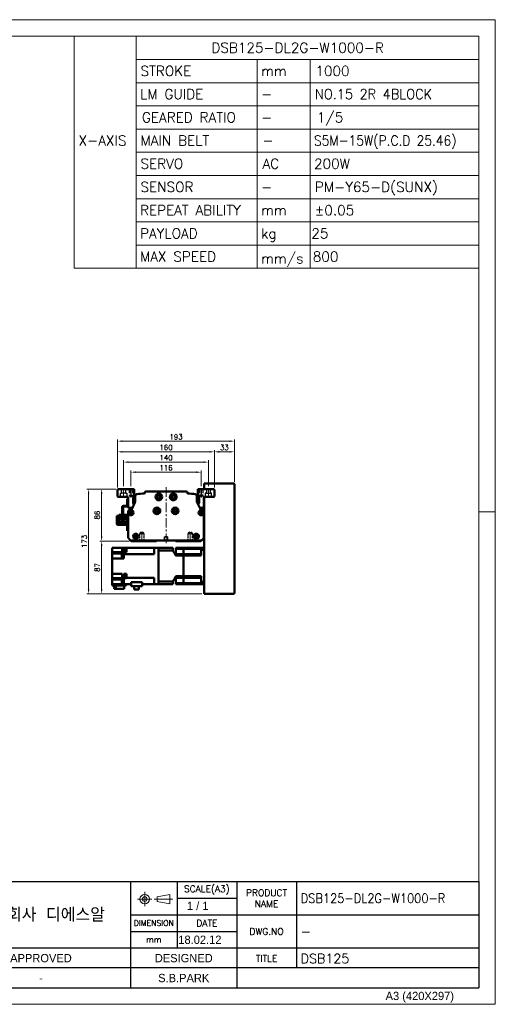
# Model space of a CAD drawing. Header units: millimetres. Extents: x 46891 to 50846, y 6223 to 10155.
# Tile 4 of 4: x 50061 to 50846, y 8529 to 10155. Entities that reach past the tile are written whole.
import ezdxf
from ezdxf.enums import TextEntityAlignment as Align

# ---------------------------------------------------------------- set-up
doc = ezdxf.new("R2010")
doc.units = ezdxf.units.MM
doc.header["$LTSCALE"] = 0.5
for name, pattern in [('CENTER', [50.8, 31.75, -6.35, 6.35, -6.35]), ('HIDDEN', [9.525, 6.35, -3.175]), ('HIDDENX2', [19.05, 12.7, -6.35])]:
    doc.linetypes.add(name, pattern=pattern)
doc.layers.get('0').update_dxf_attribs({"lineweight": 20})
for name, color, linetype, lineweight in [('1', 1, 'CENTER', 13), ('4', 4, 'Continuous', 13), ('외형선(ISO)', 7, 'Continuous', 50)]:
    doc.layers.add(name, color=color, linetype=linetype, lineweight=lineweight)
for name, color, linetype in [('2', 2, 'HIDDENX2'), ('3', 3, 'Continuous'), ('C', 1, 'CENTER')]:
    doc.layers.add(name, color=color, linetype=linetype)
doc.styles.add('ACISOGDT', font='amgdt.shx')
doc.styles.add('DSR TEXT', font='romans.shx', dxfattribs={"bigfont": 'whgtxt.shx'})
doc.styles.get("Standard").update_dxf_attribs({"font": 'romans.shx', "bigfont": 'whgtxt.shx'})
doc.dimstyles.new('DSR', dxfattribs={"dimscale": 2, "dimtxt": 3, "dimasz": 3, "dimexe": 0.5, "dimexo": 0.5, "dimgap": 0.5, "dimtad": 1, "dimdsep": 46, "dimtxsty": 'Standard', "dimcen": 2.5, "dimclrd": 4, "dimclre": 4, "dimclrt": 2, "dimadec": 0, "dimazin": 2, "dimtfac": 1, "dimtmove": 0, "dimatfit": 3, "dimfxl": 0, "dimlwd": -1, "dimlwe": -1, "dimarcsym": 0})

# ---------------------------------------------------------------- blocks, each defined once
blk = doc.blocks.new('A$C13F00394')
for p, q in [((109.11, 28.14), (105.34, 27.43)), ((105.34, 27.43), (105.34, 26.01)), ((109.11, 25.3), (109.11, 28.14)), ((-202.34, 25.67), (-191.42, 25.67)), ((-202.34, 25.3), (-191.42, 25.3)), ((105.34, 26.01), (109.11, 25.3))]:
    blk.add_line(p, q)
for radius in [1.42, 0.71]:
    blk.add_circle((101.56, 26.76), radius)
at = {"layer": '1'}
for p, q in [((103.69, 26.76), (99.44, 26.76)), ((101.56, 28.89), (101.56, 24.63)), ((104.41, 26.76), (110.04, 26.76))]:
    blk.add_line(p, q, dxfattribs=at)
at = {"layer": '3'}
for p, q in [((0, 32), (-207.68, 32)), ((0, 32), (202.32, 32)), ((0, 32), (0, 0)), ((43.43, 32), (43.43, 0)), ((97.32, 32), (97.32, 12)), ((111.32, 32), (111.32, 12)), ((129.32, 32), (129.32, 0)), ((147.32, 32), (147.32, 6)), ((202.32, 32), (202.32, 0)), ((0, 28), (25, 24)), ((43.43, 28), (0, 28)), ((25, 28), (25, 0)), ((34.7, 28), (34.7, 0)), ((111.32, 27), (129.32, 27)), ((43.43, 24), (0, 24)), ((97.32, 22), (202.32, 22)), ((43.43, 20), (0, 20)), ((43.43, 16), (0, 16)), ((97.32, 17), (129.32, 17)), ((0, 12), (129.32, 12)), ((97.32, 12), (97.32, 0)), ((129.32, 12), (202.32, 12)), ((43.43, 8), (0, 8)), ((97.32, 6), (43.43, 6)), ((129.32, 6), (97.32, 6)), ((202.32, 6), (129.32, 6)), ((43.43, 4), (0, 4)), ((0, 0), (202.32, 0))]:
    blk.add_line(p, q, dxfattribs=at)
at = {"color": 0, "style": 'DSR TEXT'}
for s, height, p in [('조립 치수 허용차', 2, (11.97, 29.02)), ('등급', 1.5, (20.77, 25.52)), ('정밀급', 1.5, (27.18, 25.37)), ('보통급', 1.3, (36.41, 25.38)), ('치수 구분', 1.5, (0.69, 24.78)), (' 0.5 초과 6 이하', 1.6, (0.56, 21.19)), (' 6 초과 30 이하', 1.6, (0.49, 17.19)), (' 30 초과 120 이하', 1.6, (0.49, 13.19)), (' 120 초과 315 이하', 1.6, (0.49, 9.19)), (' 315 초과 1000 이하', 1.6, (0.49, 5.19)), (' 1000 초과 2000 이하', 1.6, (0.49, 1.19))]:
    blk.add_text(s, height=height, dxfattribs=at).set_placement(p)
at = {"color": 7, "style": 'ACISOGDT'}
for s, p in [('APPROVED', (70.28, 8.93)), ('DESIGNED', (113.35, 8.93))]:
    blk.add_text(s, height=2.5, dxfattribs=at).set_placement(p, align=Align.MIDDLE_CENTER)
at = {"color": 7, "attachment_point": 5, "style": 'DSR TEXT'}
for s, insert, char_height in [('SCALE(A3)', (120.32, 29.5), 2), ('PRODUCT\\PNAME', (138.32, 27), 2), ('주식회사 디에스알', (70.37, 22), 4.2), ('DIMENSION', (104.32, 19.5), 1.7), ('DATE', (120.32, 19.5), 2), ('DWG.NO', (138.32, 17), 2), ('mm', (104.32, 14.5), 1.8), ('TITLE', (138.32, 8.83), 2)]:
    blk.add_mtext(s, dxfattribs=dict(at, insert=insert, char_height=char_height))
at = {"color": 0, "char_height": 1.6, "attachment_point": 5, "style": 'DSR TEXT'}
for s, insert in [('%%P0.05', (29.85, 22)), ('%%P0.1', (39.07, 22)), ('%%P0.1', (29.85, 18)), ('%%P0.2', (39.07, 18)), ('%%P0.15', (29.85, 14)), ('%%P0.3', (39.07, 14)), ('%%P0.2', (29.85, 10)), ('%%P0.5', (39.07, 10)), ('%%P0.3', (29.85, 6)), ('%%P0.8', (39.07, 6)), ('%%P0.5', (29.85, 2)), ('%%P1.2', (39.07, 2))]:
    blk.add_mtext(s, dxfattribs=dict(at, insert=insert))
at = {"layer": '4', "color": 0, "style": 'DSR TEXT'}
blk.add_text('NOTE', height=3, dxfattribs=at).set_placement((-202.39, 26.38))
blk = doc.blocks.new('A$C1C1952E1')
for p, q in [((293, 292), (293, 222)), ((311.67, 292), (311.67, 222)), ((311.67, 285), (415, 285)), ((348.18, 285), (348.18, 222)), ((364.13, 285), (364.13, 222)), ((311.67, 278), (415, 278)), ((311.67, 271), (415, 271)), ((311.67, 264), (415, 264)), ((311.67, 257), (415, 257)), ((311.67, 250), (415, 250)), ((311.67, 243), (415, 243)), ((311.67, 236), (415, 236)), ((311.67, 229), (415, 229)), ((293, 222), (415, 222))]:
    blk.add_line(p, q)
at = {"color": 1}
blk.add_lwpolyline([(0, 0), (420, 0), (420, 297), (0, 297)], close=True, dxfattribs=at)
at = {"color": 3}
blk.add_lwpolyline([(5, 5), (415, 5), (415, 292), (5, 292)], close=True, dxfattribs=at)
at = {"color": 7, "style": 'ACISOGDT'}
blk.add_text('A3 (420X297)', height=2.5, dxfattribs=at).set_placement((386.91, 1.28))
blk = doc.blocks.new('t8')
at = {"color": 2, "linetype": 'HIDDEN'}
for p, q in [((-4, 0), (-4, -12)), ((-3.4, -0.6), (-4, 0)), ((3.4, -0.6), (4, 0)), ((4, 0), (4, -12)), ((-4, -12), (4, -12)), ((-4, -12), (-3.4, -13)), ((-3.4, -0.6), (3.4, -0.6)), ((-3.4, -0.6), (-3.4, -14)), ((-3.4, -14), (3.4, -14)), ((-3.4, -14), (0, -16)), ((3.4, -14), (0, -16)), ((3.4, -0.6), (3.4, -14)), ((4, -12), (3.4, -13))]:
    blk.add_line(p, q, dxfattribs=at)
at = {"color": 1, "linetype": 'CENTER'}
blk.add_line((0, 1.4), (0, -17.1), dxfattribs=at)
blk = doc.blocks.new('*D108')
at = {"color": 1, "linetype": 'ByBlock'}
for p, q in [((50244.6, 9384.7), (50244.6, 9410.9)), ((50252.4, 9407.9), (50352.8, 9407.9)), ((50360.6, 9384.7), (50360.6, 9410.9))]:
    blk.add_line(p, q, dxfattribs=at)
at = {"color": 1}
for points in [[(50252.4, 9409.2), (50252.4, 9406.6), (50244.6, 9407.9)], [(50352.8, 9409.2), (50352.8, 9406.6), (50360.6, 9407.9)]]:
    blk.add_solid(points, dxfattribs=at)
at = {"layer": 'Defpoints', "color": 0}
for p in [(50360.6, 9407.9), (50244.6, 9381.1), (50360.6, 9381.1)]:
    blk.add_point(p, dxfattribs=at)
at = {"color": 3, "insert": (50302.6, 9415.1), "char_height": 8.4, "attachment_point": 5, "style": 'DSR TEXT'}
blk.add_mtext('116', dxfattribs=at)
blk = doc.blocks.new('*D109')
at = {"color": 1, "linetype": 'ByBlock'}
for p, q in [((50232.6, 9384.6), (50232.6, 9427.5)), ((50240.4, 9424.5), (50364.8, 9424.5)), ((50372.6, 9384.6), (50372.6, 9427.5))]:
    blk.add_line(p, q, dxfattribs=at)
at = {"color": 1}
for points in [[(50240.4, 9425.8), (50240.4, 9423.2), (50232.6, 9424.5)], [(50364.8, 9425.8), (50364.8, 9423.2), (50372.6, 9424.5)]]:
    blk.add_solid(points, dxfattribs=at)
at = {"layer": 'Defpoints', "color": 0}
for p in [(50372.6, 9424.5), (50232.6, 9381), (50372.6, 9381)]:
    blk.add_point(p, dxfattribs=at)
at = {"color": 3, "insert": (50302.6, 9431.7), "char_height": 8.4, "attachment_point": 5, "style": 'DSR TEXT'}
blk.add_mtext('140', dxfattribs=at)
blk = doc.blocks.new('*D110')
at = {"color": 1, "linetype": 'ByBlock'}
for p, q in [((50222.6, 9382.6), (50222.6, 9444.5)), ((50374.8, 9441.5), (50230.4, 9441.5)), ((50382.6, 9382.6), (50382.6, 9444.5))]:
    blk.add_line(p, q, dxfattribs=at)
at = {"color": 1}
for points in [[(50230.4, 9442.8), (50230.4, 9440.2), (50222.6, 9441.5)], [(50374.8, 9442.8), (50374.8, 9440.2), (50382.6, 9441.5)]]:
    blk.add_solid(points, dxfattribs=at)
at = {"layer": 'Defpoints', "color": 0}
for p in [(50222.6, 9441.5), (50222.6, 9379), (50382.6, 9379)]:
    blk.add_point(p, dxfattribs=at)
at = {"color": 3, "insert": (50302.6, 9448.7), "char_height": 8.4, "attachment_point": 5, "style": 'DSR TEXT'}
blk.add_mtext('160', dxfattribs=at)
blk = doc.blocks.new('*D111')
at = {"color": 1, "linetype": 'ByBlock'}
for p, q in [((50382.6, 9382.6), (50382.6, 9444.5)), ((50390.4, 9441.5), (50407.8, 9441.5)), ((50415.6, 9391.6), (50415.6, 9444.5))]:
    blk.add_line(p, q, dxfattribs=at)
at = {"color": 1}
for points in [[(50390.4, 9442.8), (50390.4, 9440.2), (50382.6, 9441.5)], [(50407.8, 9442.8), (50407.8, 9440.2), (50415.6, 9441.5)]]:
    blk.add_solid(points, dxfattribs=at)
at = {"layer": 'Defpoints', "color": 0}
for p in [(50415.6, 9441.5), (50415.6, 9388), (50382.6, 9379)]:
    blk.add_point(p, dxfattribs=at)
at = {"color": 3, "insert": (50399.1, 9448.7), "char_height": 8.4, "attachment_point": 5, "style": 'DSR TEXT'}
blk.add_mtext('33', dxfattribs=at)
blk = doc.blocks.new('*D112')
at = {"color": 1, "linetype": 'ByBlock'}
for p, q in [((50222.6, 9382.6), (50222.6, 9462.1)), ((50407.8, 9459.1), (50230.4, 9459.1)), ((50415.6, 9391.6), (50415.6, 9462.1))]:
    blk.add_line(p, q, dxfattribs=at)
at = {"color": 1}
for points in [[(50230.4, 9460.4), (50230.4, 9457.8), (50222.6, 9459.1)], [(50407.8, 9460.4), (50407.8, 9457.8), (50415.6, 9459.1)]]:
    blk.add_solid(points, dxfattribs=at)
at = {"layer": 'Defpoints', "color": 0}
for p in [(50222.6, 9459.1), (50415.6, 9388), (50222.6, 9379)]:
    blk.add_point(p, dxfattribs=at)
at = {"color": 3, "insert": (50319.1, 9466.3), "char_height": 8.4, "attachment_point": 5, "style": 'DSR TEXT'}
blk.add_mtext('193', dxfattribs=at)
blk = doc.blocks.new('*D113')
at = {"color": 1, "linetype": 'ByBlock'}
for p, q in [((50220, 9380), (50193.3, 9380)), ((50196.3, 9372.2), (50196.3, 9301.8)), ((50241.5, 9294), (50193.3, 9294))]:
    blk.add_line(p, q, dxfattribs=at)
at = {"color": 1}
for points in [[(50195, 9372.2), (50197.6, 9372.2), (50196.3, 9380)], [(50195, 9301.8), (50197.6, 9301.8), (50196.3, 9294)]]:
    blk.add_solid(points, dxfattribs=at)
at = {"layer": 'Defpoints', "color": 0}
for p in [(50223.6, 9380), (50196.3, 9294), (50245.1, 9294)]:
    blk.add_point(p, dxfattribs=at)
at = {"color": 3, "insert": (50189.1, 9337), "char_height": 8.4, "attachment_point": 5, "rotation": 90, "style": 'DSR TEXT'}
blk.add_mtext('86', dxfattribs=at)
blk = doc.blocks.new('*D114')
at = {"color": 1, "linetype": 'ByBlock'}
for p, q in [((50241.5, 9294), (50193.3, 9294)), ((50196.3, 9214.8), (50196.3, 9286.2)), ((50362, 9207), (50193.3, 9207))]:
    blk.add_line(p, q, dxfattribs=at)
at = {"color": 1}
for points in [[(50195, 9286.2), (50197.6, 9286.2), (50196.3, 9294)], [(50195, 9214.8), (50197.6, 9214.8), (50196.3, 9207)]]:
    blk.add_solid(points, dxfattribs=at)
at = {"layer": 'Defpoints', "color": 0}
for p in [(50196.3, 9294), (50245.1, 9294), (50365.6, 9207)]:
    blk.add_point(p, dxfattribs=at)
at = {"color": 3, "insert": (50189.1, 9250.5), "char_height": 8.4, "attachment_point": 5, "rotation": 90, "style": 'DSR TEXT'}
blk.add_mtext('87', dxfattribs=at)
blk = doc.blocks.new('*D115')
at = {"color": 1, "linetype": 'ByBlock'}
for p, q in [((50220, 9380), (50171.7, 9380)), ((50174.7, 9372.2), (50174.7, 9214.8)), ((50362, 9207), (50171.7, 9207))]:
    blk.add_line(p, q, dxfattribs=at)
at = {"color": 1}
for points in [[(50173.4, 9372.2), (50176, 9372.2), (50174.7, 9380)], [(50173.4, 9214.8), (50176, 9214.8), (50174.7, 9207)]]:
    blk.add_solid(points, dxfattribs=at)
at = {"layer": 'Defpoints', "color": 0}
for p in [(50223.6, 9380), (50174.7, 9207), (50365.6, 9207)]:
    blk.add_point(p, dxfattribs=at)
at = {"color": 3, "insert": (50167.5, 9293.5), "char_height": 8.4, "attachment_point": 5, "rotation": 90, "style": 'DSR TEXT'}
blk.add_mtext('173', dxfattribs=at)

msp = doc.modelspace()

# ---------------------------------------------------------------- linework, layer by layer
at = {"color": 1}
msp.add_line((50846.42332, 9342.12212), (50819.04532, 9342.12212), dxfattribs=at)
at = {"layer": '1'}
for p, q in [((50232.64019, 9380.96408), (50232.64019, 9365.96408)), ((50302.64019, 9382.96408), (50302.64019, 9289.96408)), ((50372.64019, 9380.96408), (50372.64019, 9365.96408))]:
    msp.add_line(p, q, dxfattribs=at)
at = {"layer": '2'}
for p, q in [((50227.39019, 9366.96408), (50227.39019, 9373.46408)), ((50227.39019, 9373.46408), (50229.34019, 9373.46408)), ((50229.34019, 9373.46408), (50229.34019, 9379.96408)), ((50235.94019, 9373.46408), (50229.34019, 9373.46408)), ((50235.94019, 9379.96408), (50235.94019, 9373.46408)), ((50235.94019, 9373.46408), (50237.89019, 9373.46408)), ((50237.89019, 9373.46408), (50237.89019, 9366.96408)), ((50241.64019, 9379.96408), (50241.64019, 9369.96408)), ((50242.14019, 9379.46408), (50241.64019, 9379.96408)), ((50241.64019, 9369.96408), (50247.64019, 9369.96408)), ((50241.64019, 9369.96408), (50242.14019, 9369.09805)), ((50242.14019, 9379.46408), (50242.14019, 9368.46408)), ((50242.14019, 9379.46408), (50247.14019, 9379.46408)), ((50242.14019, 9368.46408), (50244.64019, 9367.0207)), ((50242.14019, 9368.46408), (50247.14019, 9368.46408)), ((50247.14019, 9368.46408), (50244.64019, 9367.0207)), ((50247.14019, 9379.46408), (50247.64019, 9379.96408)), ((50247.14019, 9379.46408), (50247.14019, 9368.46408)), ((50247.64019, 9369.96408), (50247.14019, 9369.09805)), ((50247.64019, 9379.96408), (50247.64019, 9369.96408)), ((50357.64019, 9379.96408), (50357.64019, 9369.96408)), ((50358.14019, 9379.46408), (50357.64019, 9379.96408)), ((50363.64019, 9369.96408), (50357.64019, 9369.96408)), ((50357.64019, 9369.96408), (50358.14019, 9369.09805)), ((50358.14019, 9379.46408), (50358.14019, 9368.46408)), ((50363.14019, 9379.46408), (50358.14019, 9379.46408)), ((50363.14019, 9368.46408), (50358.14019, 9368.46408)), ((50358.14019, 9368.46408), (50360.64019, 9367.0207)), ((50363.14019, 9368.46408), (50360.64019, 9367.0207)), ((50363.14019, 9379.46408), (50363.64019, 9379.96408)), ((50363.14019, 9379.46408), (50363.14019, 9368.46408)), ((50363.64019, 9369.96408), (50363.14019, 9369.09805)), ((50363.64019, 9379.96408), (50363.64019, 9369.96408)), ((50369.34019, 9373.46408), (50367.39019, 9373.46408)), ((50367.39019, 9373.46408), (50367.39019, 9366.96408)), ((50369.34019, 9379.96408), (50369.34019, 9373.46408)), ((50369.34019, 9373.46408), (50375.94019, 9373.46408)), ((50375.94019, 9373.46408), (50375.94019, 9379.96408)), ((50377.89019, 9373.46408), (50375.94019, 9373.46408)), ((50377.89019, 9366.96408), (50377.89019, 9373.46408)), ((50300.14019, 9300.96408), (50302.64019, 9302.46623)), ((50302.64019, 9302.46623), (50305.14019, 9300.96408)), ((50300.14019, 9294.96408), (50300.14019, 9300.96408)), ((50300.14019, 9300.96408), (50305.14019, 9300.96408)), ((50305.14019, 9294.96408), (50300.14019, 9294.96408)), ((50305.14019, 9300.96408), (50305.14019, 9294.96408))]:
    msp.add_line(p, q, dxfattribs=at)
at = {"layer": '3'}
for p in [(50819.04532, 8731.59272), (49711.23583, 8556.37352)]:
    msp.add_line(p, (50819.04532, 8556.37352), dxfattribs=at)
at = {"layer": 'C'}
for p, q in [((50244.64019, 9381.11541), (50244.64019, 9366.13583)), ((50360.64019, 9381.11541), (50360.64019, 9366.13583))]:
    msp.add_line(p, q, dxfattribs=at)
at = {"layer": '외형선(ISO)'}
for p, q in [((50414.64019, 9388.96408), (50365.64019, 9388.96408)), ((50365.64019, 9387.96408), (50365.64019, 9388.96408)), ((50365.64019, 9379.96408), (50365.64019, 9387.96408)), ((50415.64019, 9207.96408), (50415.64019, 9387.96408)), ((50223.64018, 9379.96408), (50222.64018, 9378.96408)), ((50222.64018, 9378.96408), (50222.64018, 9367.96408)), ((50222.64018, 9367.96408), (50223.64018, 9366.96408)), ((50250.14018, 9379.96408), (50223.64018, 9379.96408)), ((50250.14018, 9368.49289), (50250.14018, 9379.96408)), ((50251.64019, 9368.62656), (50251.64019, 9360.06226)), ((50267.41278, 9373.96408), (50267.41278, 9373.17956)), ((50335.86759, 9375.96408), (50269.41278, 9375.96408)), ((50337.86759, 9373.17956), (50337.86759, 9373.96408)), ((50353.64019, 9360.06226), (50353.64019, 9368.62656)), ((50355.14018, 9379.96408), (50355.14018, 9368.49289)), ((50381.64018, 9379.96408), (50355.14018, 9379.96408)), ((50382.64018, 9378.96408), (50381.64018, 9379.96408)), ((50381.64018, 9366.96408), (50382.64018, 9367.96408)), ((50382.64018, 9367.96408), (50382.64018, 9378.96408)), ((50223.64018, 9366.96408), (50239.14018, 9366.96408)), ((50232.24018, 9352.56408), (50238.04018, 9352.56408)), ((50238.04018, 9350.96408), (50232.24018, 9350.96408)), ((50238.54018, 9363.96408), (50238.54018, 9352.56408)), ((50240.14018, 9363.96408), (50238.54018, 9363.96408)), ((50238.54018, 9352.56408), (50240.07979, 9352.56408)), ((50240.14018, 9365.96408), (50240.14018, 9359.46408)), ((50240.14018, 9359.46408), (50240.64018, 9358.96408)), ((50240.14018, 9358.46408), (50240.14018, 9359.46408)), ((50240.64018, 9358.96408), (50240.14018, 9358.46408)), ((50240.14018, 9358.46408), (50240.14018, 9357.46408)), ((50240.14018, 9357.46408), (50240.64018, 9356.96408)), ((50240.14018, 9356.46408), (50240.14018, 9357.46408)), ((50240.64018, 9356.96408), (50240.14018, 9356.46408)), ((50240.14018, 9356.46408), (50240.14018, 9355.46408)), ((50240.14018, 9355.46408), (50240.64018, 9354.96408)), ((50240.14018, 9354.46408), (50240.14018, 9355.46408)), ((50240.64018, 9354.96408), (50240.14018, 9354.46408)), ((50240.14018, 9354.46408), (50240.14018, 9349.96408)), ((50251.17998, 9357.96697), (50245.90831, 9346.54502)), ((50248.14018, 9356.46408), (50248.14018, 9364.49289)), ((50250.25557, 9355.96408), (50248.64018, 9355.96408)), ((50357.14018, 9361.96408), (50353.64019, 9361.96408)), ((50359.37206, 9346.54502), (50354.10039, 9357.96697)), ((50356.64018, 9355.96408), (50355.0248, 9355.96408)), ((50357.14018, 9364.49289), (50357.14018, 9356.46408)), ((50364.64018, 9358.96408), (50365.14018, 9359.46408)), ((50365.14018, 9358.46408), (50364.64018, 9358.96408)), ((50364.64018, 9356.96408), (50365.14018, 9357.46408)), ((50365.14018, 9356.46408), (50364.64018, 9356.96408)), ((50364.64018, 9354.96408), (50365.14018, 9355.46408)), ((50365.14018, 9354.46408), (50364.64018, 9354.96408)), ((50365.14018, 9359.46408), (50365.14018, 9365.96408)), ((50365.14018, 9364.96408), (50365.64019, 9364.96408)), ((50365.14018, 9357.46408), (50365.14018, 9358.46408)), ((50365.14018, 9355.46408), (50365.14018, 9356.46408)), ((50365.14018, 9349.96408), (50365.14018, 9354.46408)), ((50365.64019, 9207.96408), (50365.64019, 9366.83011)), ((50366.14018, 9366.96408), (50381.64018, 9366.96408)), ((50222.74023, 9335.96423), (50221.14023, 9335.96424)), ((50221.14023, 9332.96424), (50221.14023, 9335.96424)), ((50222.74023, 9335.96423), (50222.74023, 9332.96423)), ((50224.44022, 9337.46423), (50224.44019, 9325.06423)), ((50228.14022, 9337.46422), (50224.44022, 9337.46423)), ((50228.1402, 9328.06422), (50228.14022, 9337.46422)), ((50230.14018, 9330.96408), (50230.14018, 9350.46408)), ((50231.74018, 9350.46408), (50231.74018, 9330.96408)), ((50234.14022, 9337.46421), (50234.1402, 9328.06421)), ((50237.84022, 9337.4642), (50234.14022, 9337.46421)), ((50237.84019, 9325.0642), (50237.84022, 9337.4642)), ((50240.14019, 9342.96408), (50240.14019, 9300.20672)), ((50241.14018, 9348.96408), (50245.64018, 9348.96408)), ((50245.00035, 9345.96408), (50243.14019, 9345.96408)), ((50289.64019, 9345.39384), (50289.64019, 9342.53432)), ((50315.64019, 9345.39384), (50315.64019, 9342.53432)), ((50359.64018, 9348.96408), (50364.14018, 9348.96408)), ((50362.14019, 9345.96408), (50360.28002, 9345.96408)), ((50365.14019, 9300.20672), (50365.14019, 9342.96408)), ((50221.14023, 9332.96424), (50221.14021, 9322.96424)), ((50222.74021, 9323.06423), (50222.74023, 9332.96423)), ((50223.1402, 9320.96423), (50238.0402, 9320.9642)), ((50238.14021, 9322.5642), (50223.24021, 9322.56423)), ((50224.44019, 9322.56423), (50224.44019, 9325.06423)), ((50226.44019, 9325.06423), (50224.44019, 9325.06423)), ((50235.84019, 9325.06421), (50226.44019, 9325.06423)), ((50228.1402, 9329.06422), (50234.1402, 9329.06421)), ((50234.1402, 9328.76421), (50228.1402, 9328.76422)), ((50228.1402, 9328.06422), (50234.1402, 9328.06421)), ((50231.74018, 9330.96408), (50230.14018, 9330.96408)), ((50237.84019, 9325.0642), (50235.84019, 9325.06421)), ((50237.84019, 9325.0642), (50237.84019, 9322.5642)), ((50238.5402, 9320.4642), (50238.54019, 9313.9642)), ((50238.54018, 9310.9642), (50238.54019, 9313.9642)), ((50238.54018, 9310.9642), (50240.14018, 9310.9642)), ((50365.64019, 9317.96408), (50365.14019, 9317.96408)), ((50241.01886, 9298.0854), (50244.14019, 9294.96408)), ((50244.14019, 9294.96408), (50245.14019, 9293.96408)), ((50244.14019, 9294.96408), (50361.14019, 9294.96408)), ((50245.14019, 9293.96408), (50286.64019, 9293.96408)), ((50286.64019, 9293.96408), (50287.49374, 9294.81763)), ((50317.78663, 9294.81763), (50318.64019, 9293.96408)), ((50318.64019, 9293.96408), (50360.14019, 9293.96408)), ((50360.14019, 9293.96408), (50361.14019, 9294.96408)), ((50361.14019, 9294.96408), (50364.26151, 9298.0854)), ((50213.54019, 9282.96408), (50230.04019, 9282.96408)), ((50213.54019, 9279.46408), (50213.54019, 9282.96408)), ((50213.54019, 9279.46408), (50213.54019, 9275.96408)), ((50230.04019, 9275.96408), (50213.54019, 9275.96408)), ((50213.54019, 9275.96408), (50213.54019, 9273.47216)), ((50233.04019, 9273.47216), (50213.54019, 9273.47216)), ((50213.54019, 9268.96408), (50213.54019, 9273.47216)), ((50229.84019, 9266.46004), (50229.84019, 9272.06004)), ((50231.84019, 9272.06004), (50229.84019, 9272.06004)), ((50233.04019, 9282.96408), (50230.04019, 9282.96408)), ((50230.04019, 9277.4041), (50230.04019, 9282.96408)), ((50230.04019, 9277.4041), (50230.04019, 9275.96408)), ((50231.84019, 9266.31004), (50231.84019, 9272.21004)), ((50232.54019, 9272.21004), (50231.84019, 9272.21004)), ((50232.54019, 9266.26004), (50232.54019, 9272.26004)), ((50233.04019, 9272.26004), (50232.54019, 9272.26004)), ((50233.04019, 9282.96408), (50236.84019, 9282.96408)), ((50233.04019, 9282.96408), (50233.04019, 9277.4041)), ((50233.04019, 9275.96408), (50233.04019, 9277.4041)), ((50237.54019, 9275.96408), (50233.04019, 9275.96408)), ((50233.04019, 9273.47216), (50233.04019, 9272.92275)), ((50233.04019, 9272.52345), (50233.04019, 9272.92275)), ((50283.14019, 9272.52345), (50233.04019, 9272.52345)), ((50233.04019, 9272.52345), (50233.04019, 9265.46408)), ((50234.84019, 9277.249), (50234.84019, 9282.849)), ((50236.84019, 9282.849), (50234.84019, 9282.849)), ((50236.84019, 9277.249), (50234.84019, 9277.249)), ((50236.84019, 9277.099), (50236.84019, 9282.999)), ((50237.54019, 9282.999), (50236.84019, 9282.999)), ((50237.54019, 9277.099), (50236.84019, 9277.099)), ((50237.54019, 9282.999), (50237.54019, 9282.96408)), ((50237.54019, 9277.4041), (50237.54019, 9282.96408)), ((50283.14019, 9282.96408), (50237.54019, 9282.96408)), ((50237.54019, 9277.4041), (50237.54019, 9275.96408)), ((50290.14019, 9282.96408), (50283.14019, 9282.96408)), ((50283.14019, 9278.46408), (50283.14019, 9282.96408)), ((50283.14019, 9272.52345), (50283.14019, 9278.46408)), ((50290.14019, 9282.96408), (50290.14019, 9282.95961)), ((50313.64019, 9282.96408), (50290.14019, 9282.96408)), ((50290.14019, 9282.95961), (50290.14019, 9278.66463)), ((50290.14019, 9278.66463), (50290.14019, 9278.65941)), ((50290.14019, 9227.26875), (50290.14019, 9278.65941)), ((50313.64019, 9278.65941), (50290.14019, 9278.65941)), ((50290.14019, 9278.46408), (50290.14019, 9227.46408)), ((50313.64019, 9282.96408), (50313.64019, 9278.65941)), ((50318.64019, 9282.96408), (50318.64019, 9281.25166)), ((50331.64019, 9282.96408), (50318.64019, 9282.96408)), ((50318.64019, 9272.71408), (50318.64019, 9281.25166)), ((50331.64019, 9281.25166), (50318.64019, 9281.25166)), ((50318.64019, 9272.71408), (50318.64019, 9270.0008)), ((50331.64019, 9272.71408), (50318.64019, 9272.71408)), ((50331.64019, 9270.0008), (50318.64019, 9270.0008)), ((50331.64019, 9282.96408), (50360.64019, 9282.96408)), ((50331.64019, 9281.25166), (50331.64019, 9282.96408)), ((50331.64019, 9282.96408), (50331.64019, 9281.25166)), ((50360.64019, 9281.25166), (50331.64019, 9281.25166)), ((50331.64019, 9277.71408), (50331.64019, 9281.25166)), ((50331.64019, 9277.71408), (50331.64019, 9281.25166)), ((50331.64019, 9272.71408), (50331.64019, 9277.71408)), ((50331.64019, 9272.71408), (50331.64019, 9277.71408)), ((50331.64019, 9270.0008), (50331.64019, 9272.71408)), ((50360.64019, 9272.71408), (50331.64019, 9272.71408)), ((50331.64019, 9272.71408), (50331.64019, 9270.0008)), ((50331.64019, 9235.92735), (50331.64019, 9270.0008)), ((50331.64019, 9270.0008), (50360.64019, 9270.0008)), ((50331.64019, 9235.92735), (50331.64019, 9270.0008)), ((50360.64019, 9282.96408), (50360.64019, 9279.42159)), ((50365.64019, 9282.96408), (50360.64019, 9282.96408)), ((50360.64019, 9270.0008), (50360.64019, 9279.42159)), ((50365.64019, 9279.42159), (50360.64019, 9279.42159)), ((50213.54019, 9268.96408), (50213.54019, 9265.46408)), ((50233.04019, 9265.46408), (50213.54019, 9265.46408)), ((50213.54019, 9240.16408), (50213.54019, 9265.46408)), ((50231.84019, 9266.46004), (50229.84019, 9266.46004)), ((50232.54019, 9266.31004), (50231.84019, 9266.31004)), ((50233.04019, 9266.26004), (50232.54019, 9266.26004)), ((50213.54019, 9240.16408), (50230.04019, 9240.16408)), ((50213.54019, 9240.16408), (50213.54019, 9236.66408)), ((50230.04019, 9233.40471), (50230.04019, 9240.16408)), ((50233.04019, 9240.16408), (50233.04019, 9233.40471)), ((50237.54019, 9240.16408), (50233.04019, 9240.16408)), ((50234.84019, 9233.50133), (50234.84019, 9239.10133)), ((50236.84019, 9239.10133), (50234.84019, 9239.10133)), ((50236.84019, 9233.35133), (50236.84019, 9239.25133)), ((50237.54019, 9239.25133), (50236.84019, 9239.25133)), ((50237.54019, 9236.75386), (50237.54019, 9240.16408)), ((50213.54019, 9232.68546), (50213.54019, 9236.66408)), ((50213.54019, 9232.68546), (50213.54019, 9230.46408)), ((50213.54019, 9232.68546), (50230.04019, 9232.68546)), ((50213.54019, 9230.46408), (50213.54019, 9226.96408)), ((50213.54019, 9230.46408), (50233.04019, 9230.46408)), ((50213.54019, 9222.96408), (50213.54019, 9226.96408)), ((50213.54019, 9220.96408), (50213.54019, 9222.96408)), ((50213.54019, 9222.96408), (50233.04019, 9222.96408)), ((50213.54019, 9220.96408), (50237.04019, 9220.96408)), ((50216.94024, 9215.46408), (50216.94024, 9220.96408)), ((50219.91249, 9215.46408), (50219.91249, 9220.96408)), ((50229.84019, 9223.67537), (50229.84019, 9229.27537)), ((50231.84019, 9229.27537), (50229.84019, 9229.27537)), ((50231.84019, 9223.67537), (50229.84019, 9223.67537)), ((50230.04019, 9233.40471), (50233.04019, 9233.40471)), ((50230.04019, 9233.0054), (50230.04019, 9233.40471)), ((50230.04019, 9233.0054), (50230.04019, 9232.68546)), ((50231.84019, 9223.52537), (50231.84019, 9229.42537)), ((50232.54019, 9229.42537), (50231.84019, 9229.42537)), ((50232.54019, 9223.52537), (50231.84019, 9223.52537)), ((50232.54019, 9223.47537), (50232.54019, 9229.47537)), ((50233.04019, 9229.47537), (50232.54019, 9229.47537)), ((50233.04019, 9223.47537), (50232.54019, 9223.47537)), ((50233.04019, 9233.40471), (50233.04019, 9233.0054)), ((50233.04019, 9232.68546), (50233.04019, 9233.0054)), ((50233.04019, 9232.68546), (50237.54019, 9232.68546)), ((50233.04019, 9230.46408), (50233.04019, 9228.52406)), ((50233.04019, 9222.96408), (50233.04019, 9228.52406)), ((50233.04019, 9222.96408), (50244.89019, 9222.96408)), ((50233.74013, 9215.46408), (50233.74013, 9220.96408)), ((50236.84019, 9233.50133), (50234.84019, 9233.50133)), ((50237.54019, 9233.35133), (50236.84019, 9233.35133)), ((50237.04019, 9222.96408), (50237.04019, 9220.96408)), ((50237.54019, 9222.92916), (50237.04019, 9222.92916)), ((50237.54019, 9236.75386), (50237.54019, 9235.84879)), ((50237.54019, 9233.40471), (50237.54019, 9235.84879)), ((50283.14019, 9233.40471), (50237.54019, 9233.40471)), ((50237.54019, 9233.0054), (50237.54019, 9233.40471)), ((50237.54019, 9233.0054), (50237.54019, 9232.68546)), ((50237.54019, 9222.96408), (50237.54019, 9222.92916)), ((50244.89019, 9226.17541), (50263.24019, 9226.17541)), ((50244.89019, 9219.56408), (50244.89019, 9226.17541)), ((50263.24019, 9226.17541), (50263.24019, 9219.56408)), ((50283.14019, 9222.96408), (50263.24019, 9222.96408)), ((50283.14019, 9233.40471), (50283.14019, 9227.46408)), ((50283.14019, 9222.96408), (50283.14019, 9227.46408)), ((50283.14019, 9222.96408), (50290.14019, 9222.96408)), ((50290.14019, 9227.26875), (50290.14019, 9227.26353)), ((50313.64019, 9227.26875), (50290.14019, 9227.26875)), ((50290.14019, 9227.26353), (50290.14019, 9222.96855)), ((50290.14019, 9222.96855), (50290.14019, 9222.96408)), ((50313.64019, 9222.96408), (50290.14019, 9222.96408)), ((50313.64019, 9227.26875), (50313.64019, 9222.96408)), ((50318.64019, 9235.92735), (50318.64019, 9233.21408)), ((50331.64019, 9235.92735), (50318.64019, 9235.92735)), ((50318.64019, 9233.21408), (50318.64019, 9224.67649)), ((50331.64019, 9233.21408), (50318.64019, 9233.21408)), ((50318.64019, 9224.67649), (50318.64019, 9222.96408)), ((50331.64019, 9224.67649), (50318.64019, 9224.67649)), ((50331.64019, 9222.96408), (50318.64019, 9222.96408)), ((50331.64019, 9233.21408), (50331.64019, 9235.92735)), ((50331.64019, 9235.92735), (50360.64019, 9235.92735)), ((50331.64019, 9235.92735), (50331.64019, 9233.21408)), ((50331.64019, 9228.21408), (50331.64019, 9233.21408)), ((50360.64019, 9233.21408), (50331.64019, 9233.21408)), ((50331.64019, 9228.21408), (50331.64019, 9233.21408)), ((50331.64019, 9224.67649), (50331.64019, 9228.21408)), ((50331.64019, 9224.67649), (50331.64019, 9228.21408)), ((50331.64019, 9222.96408), (50331.64019, 9224.67649)), ((50360.64019, 9224.67649), (50331.64019, 9224.67649)), ((50331.64019, 9224.67649), (50331.64019, 9222.96408)), ((50331.64019, 9222.96408), (50360.64019, 9222.96408)), ((50360.64019, 9226.50657), (50360.64019, 9235.92735)), ((50360.64019, 9226.50657), (50360.64019, 9222.96408)), ((50365.64019, 9226.50657), (50360.64019, 9226.50657)), ((50365.64019, 9222.96408), (50360.64019, 9222.96408)), ((50216.94024, 9215.46408), (50219.91249, 9215.46408)), ((50219.91249, 9215.46408), (50233.74013, 9215.46408)), ((50263.24019, 9219.56408), (50244.89019, 9219.56408)), ((50250.01519, 9214.16408), (50250.01519, 9219.56408)), ((50250.01519, 9214.16408), (50257.46519, 9214.16408)), ((50257.46519, 9214.16408), (50257.46519, 9219.56408)), ((50365.64019, 9206.96408), (50365.64019, 9207.96408)), ((50365.64019, 9206.96408), (50414.64019, 9206.96408))]:
    msp.add_line(p, q, dxfattribs=at)
for centre, radius in [((50290.64019, 9366.96408), 5.5), ((50290.64019, 9366.96408), 3.3), ((50290.64019, 9366.96408), 2.4585), ((50314.64019, 9366.96408), 5.5), ((50314.64019, 9366.96408), 3.3), ((50314.64019, 9366.96408), 2.4585), ((50244.64019, 9340.96408), 4.25), ((50244.64019, 9340.96408), 2.25), ((50287.64018, 9343.96408), 5.5), ((50287.64018, 9343.96408), 3.3), ((50287.64019, 9343.96408), 2.4585), ((50317.64018, 9343.96408), 5.5), ((50317.64018, 9343.96408), 3.3), ((50317.64019, 9343.96408), 2.4585), ((50360.64019, 9340.96408), 4.25), ((50360.64019, 9340.96408), 2.25), ((50252.64019, 9301.96408), 4.25), ((50252.64019, 9301.96408), 2.25), ((50352.64019, 9301.96408), 4.25), ((50352.64019, 9301.96408), 2.25)]:
    msp.add_circle(centre, radius, dxfattribs=at)
for centre, radius, start, end in [((50414.64019, 9387.96408), 1, 0, 90), ((50253.14018, 9364.49289), 5, 126.86989765, 180), ((50254.64019, 9368.62656), 3, 95.57599886, 180), ((50302.64019, 8876.96408), 497, 94.11817747, 95.57599887), ((50266.91278, 9373.17956), 0.5, 274.11817747, 0), ((50269.41278, 9373.96408), 2, 89.99999999, 180), ((50335.86759, 9373.96408), 2, 0, 89.99999999), ((50338.36759, 9373.17956), 0.5, 180, 265.88182237), ((50302.64019, 8876.96408), 497, 84.42400111, 85.88182251), ((50350.64019, 9368.62656), 3, 0, 84.42400111), ((50352.14018, 9364.49289), 5, 0, 53.13010235), ((50232.24018, 9350.46408), 2.1, 90, 180), ((50232.24018, 9350.46408), 0.5, 90, 180), ((50238.04018, 9353.06408), 0.5, 270, 0), ((50238.04018, 9353.06408), 2.1, 270, 346.225853), ((50239.14018, 9365.96408), 1, 0, 90), ((50238.04018, 9353.06408), 2.1, 346.225853, 0), ((50248.64018, 9356.46408), 0.5, 180, 270), ((50246.64019, 9360.06226), 5, 335.22485942, 0), ((50358.64019, 9360.06226), 5, 180, 204.77514056), ((50356.64018, 9356.46408), 0.5, 270, 0), ((50366.14018, 9365.96408), 1, 90, 180), ((50241.14018, 9349.96408), 1, 180, 270), ((50243.14019, 9342.96408), 3, 89.99999999, 180), ((50244.64019, 9340.96408), 1.621, 36.95084612, 323.049153), ((50244.64019, 9340.96408), 1.5, 48.1896836, 311.81031516), ((50245.00035, 9346.96408), 1, 269.99999999, 335.22485942), ((50245.64018, 9345.96408), 3, 65.224808, 90), ((50246.04019, 9342.52933), 0.6, 259.96251873, 324.85511283), ((50246.04019, 9339.39883), 0.6, 35.14488628, 100.03748038), ((50359.64018, 9345.96408), 3, 90, 114.77508892), ((50359.24019, 9342.52933), 0.6, 215.14488418, 280.03748038), ((50359.24019, 9339.39883), 0.6, 79.96251915, 144.85511722), ((50360.64019, 9340.96408), 1.621, 143.04915509, 216.95084916), ((50360.64019, 9340.96408), 1.621, 216.95084603, 143.049153), ((50360.28002, 9346.96408), 1, 204.77514056, 269.99999999), ((50360.64019, 9340.96408), 1.5, 228.1896836, 131.81031516), ((50362.14019, 9342.96408), 3, 0, 89.99999999), ((50364.14018, 9349.96408), 1, 270, 0), ((50223.14021, 9322.96423), 2, 179.99988906, 269.99988906), ((50223.24021, 9323.06423), 0.5, 179.99988906, 269.99988906), ((50238.0402, 9320.4642), 0.5, 359.99988906, 89.99988906), ((50238.1402, 9320.5642), 2, 0.24541394, 89.99988906), ((50252.64019, 9301.96408), 1.621, 129.96149723, 50.03850277), ((50252.64019, 9301.96408), 1.6, 134.4153086, 45.5846914), ((50251.17049, 9303.46408), 0.5, 328.99692459, 55.46537519), ((50254.10988, 9303.46408), 0.5, 124.53462897, 211.00307542), ((50352.64019, 9301.96408), 1.621, 129.96149723, 50.03850277), ((50352.64019, 9301.96408), 1.6, 134.4153086, 45.5846914), ((50351.17049, 9303.46408), 0.5, 328.99692459, 55.4653732), ((50354.10988, 9303.46408), 0.5, 124.53463096, 211.00307541), ((50243.14019, 9300.20672), 3, 180, 224.99999999), ((50287.84729, 9294.46408), 0.5, 90, 135), ((50317.43308, 9294.46408), 0.5, 45, 90), ((50362.14019, 9300.20672), 3, 314.99999999, 0), ((50414.64019, 9207.96408), 1, 270, 0)]:
    msp.add_arc(centre, radius, start, end, dxfattribs=at)
for points, knots in [([(50245.64019, 9342.08211), (50245.685, 9342.04203), (50245.73902, 9342.00667), (50245.84199, 9341.96076), (50245.88997, 9341.94659), (50245.93561, 9341.93851)], [0.079922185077, 0.079922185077, 0.079922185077, 0.079922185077, 0.097958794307, 0.097958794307, 0.112583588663, 0.112583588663, 0.112583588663, 0.112583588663]), ([(50245.93561, 9339.98965), (50245.88997, 9339.98157), (50245.84199, 9339.9674), (50245.73902, 9339.92149), (50245.685, 9339.88613), (50245.64019, 9339.84604)], [0.047260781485, 0.047260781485, 0.047260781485, 0.047260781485, 0.061885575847, 0.061885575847, 0.079922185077, 0.079922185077, 0.079922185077, 0.079922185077]), ([(50359.34476, 9341.93851), (50359.3904, 9341.94659), (50359.43838, 9341.96076), (50359.54135, 9342.00667), (50359.59537, 9342.04203), (50359.64019, 9342.08211)], [0.047260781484, 0.047260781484, 0.047260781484, 0.047260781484, 0.061885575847, 0.061885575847, 0.079922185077, 0.079922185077, 0.079922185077, 0.079922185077]), ([(50359.64019, 9339.84604), (50359.59537, 9339.88613), (50359.54135, 9339.92149), (50359.43838, 9339.9674), (50359.3904, 9339.98157), (50359.34476, 9339.98965)], [0.079922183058, 0.079922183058, 0.079922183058, 0.079922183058, 0.097958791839, 0.097958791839, 0.11258358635, 0.11258358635, 0.11258358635, 0.11258358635])]:
    msp.add_open_spline(points, degree=3, knots=knots, dxfattribs=at)
for points in [[(50251.52042, 9303.10694), (50251.54983, 9303.13575), (50251.57697, 9303.16978), (50251.59906, 9303.20654)], [(50253.68131, 9303.20654), (50253.7034, 9303.16978), (50253.73054, 9303.13575), (50253.75995, 9303.10694)], [(50351.52042, 9303.10694), (50351.54983, 9303.13575), (50351.57697, 9303.16978), (50351.59906, 9303.20654)], [(50353.68131, 9303.20654), (50353.7034, 9303.16978), (50353.73054, 9303.13575), (50353.75995, 9303.10694)]]:
    msp.add_open_spline(points, degree=3, dxfattribs=at)
for points, weights in [([(50318.64019, 9270.0008), (50316.64675, 9274.03759), (50313.64019, 9278.65941)], [1.45736434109, 1.41367336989, 1.35251798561]), ([(50313.64019, 9227.26875), (50316.64675, 9231.89057), (50318.64019, 9235.92735)], [1.35251798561, 1.41367336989, 1.45736434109])]:
    msp.add_rational_spline(points, weights, degree=2, dxfattribs=at)

# ---------------------------------------------------------------- block references
at = {"xscale": 5.4756, "yscale": 5.4756, "zscale": 5.4756}
for name, p in [('A$C1C1952E1', (48546.67132, 8528.99552)), ('A$C13F00394', (49711.23583, 8556.37352))]:
    msp.add_blockref(name, p, dxfattribs=at)
at = {"rotation": 180}
msp.add_blockref('t8', (50262.64019, 9293.96408), dxfattribs=at)
at = {"xscale": -1, "rotation": 180}
msp.add_blockref('t8', (50342.64019, 9293.96408), dxfattribs=at)

# ---------------------------------------------------------------- texts
at = {"color": 3, "style": 'DSR TEXT'}
for s, height, p in [('DSB125-DL2G-W1000-R', 16.4560032, (50377.55346, 10100.7076)), ('STROKE', 16.456003, (50260.49248, 10062.3784)), ('LM GUIDE', 16.456003, (50259.70886, 10024.0492)), ('X-AXIS', 16.456003, (50158.40166, 9947.3908)), ('MAIN BELT', 16.456003, (50260.49248, 9947.3908)), ('SERVO', 16.456003, (50260.49248, 9909.0616)), ('SENSOR', 16.456003, (50260.49248, 9870.7324)), ('REPEAT ABILITY', 16.4560032, (50259.70886, 9832.4032)), ('PAYLOAD', 16.456003, (50259.70886, 9794.074)), ('MAX SPEED', 16.456003, (50259.70886, 9755.7448))]:
    msp.add_text(s, height=height, dxfattribs=at).set_placement(p)
at = {"color": 7, "style": 'DSR TEXT'}
for s, height, p in [('mm', 16.456003, (50459.6365, 10062.3784)), ('1000', 16.456003, (50549.33388, 10062.3784)), ('-', 16.456, (50459.6365, 10024.0492)), ('-', 16.456, (50459.6365, 9985.72)), ('-', 16.456, (50461.98736, 9947.3908)), ('AC', 16.456003, (50461.98736, 9909.0616)), ('200W', 16.456003, (50546.98302, 9909.0616)), ('PM-Y65-D(SUNX)', 16.4560032, (50548.55026, 9870.7324)), ('-', 16.456, (50459.6365, 9870.7324)), ('mm', 16.456003, (50459.6365, 9832.4032)), ('±0.05', 16.456003, (50548.55026, 9832.4032)), ('kg', 16.456003, (50459.6365, 9794.074)), ('25', 16.456003, (50542.62132, 9794.074)), ('mm/s', 16.456003, (50459.6365, 9752.61032)), ('800', 16.456003, (50544.97218, 9755.7448))]:
    msp.add_text(s, height=height, dxfattribs=at).set_placement(p)
for s, width, p in [('NO.15 2R 4BLOCK', 0.95, (50548.55026, 10024.0492)), ('S5M-15W(P.C.D 25.46)', 0.9, (50546.98302, 9947.3908))]:
    msp.add_text(s, height=16.4560032, dxfattribs=dict(at, width=width)).set_placement(p)
at = {"color": 2, "style": 'DSR TEXT', "width": 0.9}
msp.add_text('DSB125-DL2G-W1000-R', height=15.33168, dxfattribs=at).set_placement((50525.06344, 8696.44843))
at = {"color": 2}
for s, height, style, p in [('1 / 1', 13.689, 'ACISOGDT', (50337.12733, 8684.659)), ('18.02.12', 13.689, 'ACISOGDT', (50322.90155, 8628.78576)), ('-', 15.33168, 'DSR TEXT', (50525.06344, 8641.69243)), ('DSB125', 15.33168, 'DSR TEXT', (50525.06344, 8596.93115))]:
    msp.add_text(s, height=height, dxfattribs=dict(at, style=style)).set_placement(p)
at = {"color": 2, "style": 'ACISOGDT'}
for s, p in [('-', (50096.07712, 8572.39072)), ('S.B.PARK', (50331.87461, 8572.39072))]:
    msp.add_text(s, height=13.689, dxfattribs=at).set_placement(p, align=Align.MIDDLE_CENTER)
at = {"color": 3, "insert": (50262.84334, 10002.176), "char_height": 16.4560032, "attachment_point": 1, "style": 'DSR TEXT'}
msp.add_mtext('GEARED RATIO', dxfattribs=at)
at = {"color": 7, "insert": (50551.68474, 10002.176), "char_height": 16.456003, "attachment_point": 1, "style": 'DSR TEXT'}
msp.add_mtext('1/5', dxfattribs=at)

# ---------------------------------------------------------------- dimensions: what is measured, and where the dimension line sits
for base, p1, p2, picture, middle in [((50222.64018, 9459.06317), (50415.64019, 9387.96408), (50222.64018, 9378.96408), '*D112', (50319.14018, 9466.26317)), ((50222.64018, 9441.46812), (50382.64018, 9378.96408), (50222.64018, 9378.96408), '*D110', (50302.64018, 9448.66812)), ((50415.64019, 9441.46812), (50382.64018, 9378.96408), (50415.64019, 9387.96408), '*D111', (50399.14018, 9448.66812)), ((50372.64019, 9424.49497), (50232.64019, 9380.96408), (50372.64019, 9380.96408), '*D109', (50302.64019, 9431.69497)), ((50360.64019, 9407.91493), (50244.64019, 9381.11541), (50360.64019, 9381.11541), '*D108', (50302.64019, 9415.11493))]:
    dim = msp.add_linear_dim(base=base, p1=p1, p2=p2, dimstyle='DSR', override={"dimscale": 3, "dimtxt": 2.8, "dimasz": 2.600136, "dimexe": 1, "dimexo": 1.2, "dimgap": 1, "dimdec": 4, "dimtxsty": 'DSR TEXT', "dimclrd": 1, "dimclre": 1, "dimclrt": 3, "dimtdec": 4, "dimtix": 1})
    dim.commit()
    dim.dimension.update_dxf_attribs({"geometry": picture, "text_midpoint": middle})
for base, p1, p2, picture, middle in [((50174.70981, 9206.96408), (50223.64018, 9379.96408), (50365.64019, 9206.96408), '*D115', (50167.50981, 9293.46408)), ((50196.27512, 9293.96408), (50223.64018, 9379.96408), (50245.14019, 9293.96408), '*D113', (50189.07512, 9336.96408)), ((50196.27512, 9293.96408), (50365.64019, 9206.96408), (50245.14019, 9293.96408), '*D114', (50189.07512, 9250.46408))]:
    dim = msp.add_linear_dim(base=base, p1=p1, p2=p2, angle=90, dimstyle='DSR', override={"dimscale": 3, "dimtxt": 2.8, "dimasz": 2.600136, "dimexe": 1, "dimexo": 1.2, "dimgap": 1, "dimdec": 4, "dimtxsty": 'DSR TEXT', "dimclrd": 1, "dimclre": 1, "dimclrt": 3, "dimtdec": 4, "dimtix": 1})
    dim.commit()
    dim.dimension.update_dxf_attribs({"geometry": picture, "text_midpoint": middle})

doc.saveas('drawing.dxf')
